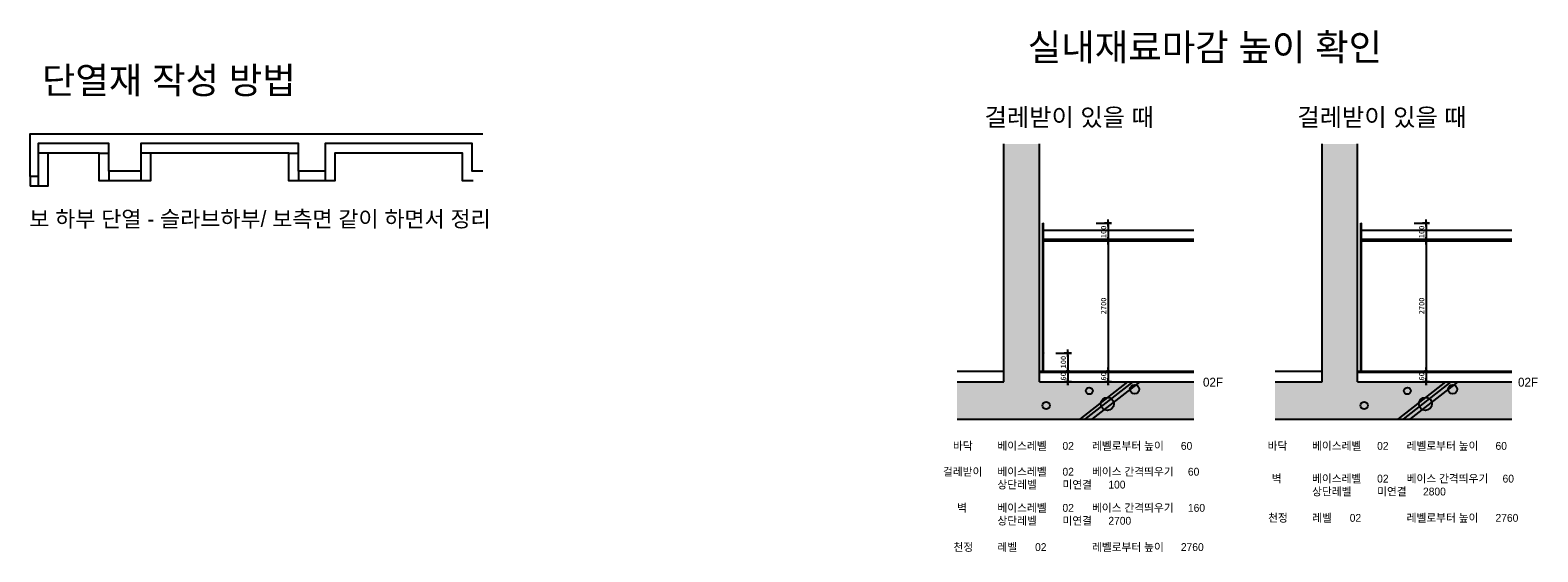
# Model space of a CAD drawing. Header units: millimetres. Extents: x 3445018 to 4174071, y -6064565 to -5122887.
# Tile 9 of 192: x 3764383 to 3849089, y -6051497 to -6022172. Entities that reach past the tile are written whole.
import ezdxf

# ---------------------------------------------------------------- set-up
doc = ezdxf.new("R2010")
doc.units = ezdxf.units.MM
doc.header["$MEASUREMENT"] = 0
doc.layers.get('DEFPOINTS').update_dxf_attribs({"linetype": 'CONTINUOUS'})
for name, color, linetype in [('A_GE_TEXT', 3, 'CONTINUOUS'), ('COL', 2, 'CONTINUOUS'), ('DIM', 7, 'CONTINUOUS'), ('HA', 9, 'CONTINUOUS'), ('HAT', 8, 'CONTINUOUS'), ('STL2', 6, 'CONTINUOUS'), ('TTEX', 3, 'CONTINUOUS'), ('WA1', 2, 'CONTINUOUS'), ('WA2', 3, 'CONTINUOUS'), ('WIN1', 4, 'CONTINUOUS')]:
    doc.layers.add(name, color=color, linetype=linetype)
doc.styles.add('HY울릉도 L', font='txt')
doc.styles.add('돋움', font='txt')
doc.dimstyles.new('SMDI-3', dxfattribs={"dimtxt": 3, "dimasz": 1, "dimexe": 2, "dimexo": 3, "dimgap": 1, "dimtad": 1, "dimdsep": 46, "dimtxsty": 'HY울릉도 L', "dimblk": 'Z_DOT', "dimcen": 2.5, "dimdle": 1.5, "dimclrd": 1, "dimclre": 1, "dimclrt": 2, "dimadec": 0, "dimazin": 0, "dimtfac": 1, "dimtix": 1, "dimtmove": 2, "dimatfit": 3, "dimldrblk": 'Z_DOT', "dimfxl": 2, "dimtvp": 1, "dimtolj": 1, "dimtzin": 0, "dimarcsym": 0})

# ---------------------------------------------------------------- blocks, each defined once
blk = doc.blocks.new('Z_DOT')
at = {"layer": 'DIM', "color": 1, "ltscale": 3}
for p, q in [((-2, 0), (2, 0)), ((0, -2), (0, 2))]:
    blk.add_line(p, q, dxfattribs=at)
for radius in [0.5, 0.25]:
    blk.add_circle((0, 0), radius, dxfattribs=at)
blk = doc.blocks.new('*D1024')
at = {"layer": 'DEFPOINTS', "color": 0, "ltscale": 200, "transparency": 16777216}
for p in [(3823976, -6034013), (3823976, -6041332), (3824942, -6041332)]:
    blk.add_point(p, dxfattribs=at)
at = {"layer": 'WA1', "color": 1, "lineweight": -2, "ltscale": 200, "transparency": 16777216}
for p, q in [((3824276, -6034013), (3825142, -6034013)), ((3824942, -6034113), (3824942, -6041232)), ((3824276, -6041332), (3825142, -6041332))]:
    blk.add_line(p, q, dxfattribs=at)
at = {"layer": 'WA1', "color": 1, "lineweight": -2, "ltscale": 200, "transparency": 16777216, "xscale": 100, "yscale": 100, "zscale": 100}
for p, rotation in [((3824942, -6034013), 90), ((3824942, -6041332), 270)]:
    blk.add_blockref('Z_DOT', p, dxfattribs=dict(at, rotation=rotation))
at = {"layer": 'WA1', "color": 2, "ltscale": 200, "transparency": 16777216, "insert": (3824691, -6037673), "char_height": 300, "attachment_point": 5, "rotation": 90, "style": 'HY울릉도 L'}
blk.add_mtext('\\A1;2700', dxfattribs=at)
blk = doc.blocks.new('*D1025')
at = {"layer": 'DEFPOINTS', "color": 0, "ltscale": 200, "transparency": 16777216}
for p in [(3823976, -6041332), (3823976, -6041932), (3824942, -6041932)]:
    blk.add_point(p, dxfattribs=at)
at = {"layer": 'WA1', "color": 1, "lineweight": -2, "ltscale": 200, "transparency": 16777216}
for p, q in [((3824942, -6041232), (3824942, -6041132)), ((3824276, -6041332), (3825142, -6041332)), ((3824276, -6041932), (3825142, -6041932)), ((3824942, -6041332), (3824942, -6041932)), ((3824942, -6042032), (3824942, -6042132))]:
    blk.add_line(p, q, dxfattribs=at)
at = {"layer": 'WA1', "color": 1, "lineweight": -2, "ltscale": 200, "transparency": 16777216, "xscale": 100, "yscale": 100, "zscale": 100}
for p, rotation in [((3824942, -6041332), 270), ((3824942, -6041932), 90)]:
    blk.add_blockref('Z_DOT', p, dxfattribs=dict(at, rotation=rotation))
at = {"layer": 'WA1', "color": 2, "ltscale": 200, "transparency": 16777216, "insert": (3824691, -6041632), "char_height": 300, "attachment_point": 5, "rotation": 90, "style": 'HY울릉도 L'}
blk.add_mtext('\\A1;60', dxfattribs=at)
blk = doc.blocks.new('*D1026')
at = {"layer": 'DEFPOINTS', "color": 0, "ltscale": 200, "transparency": 16777216}
for p in [(3823976, -6033013), (3823976, -6034013), (3824942, -6034013)]:
    blk.add_point(p, dxfattribs=at)
at = {"layer": 'WA1', "color": 1, "lineweight": -2, "ltscale": 200, "transparency": 16777216}
for p, q in [((3824276, -6033013), (3825142, -6033013)), ((3824942, -6033113), (3824942, -6033913)), ((3824276, -6034013), (3825142, -6034013))]:
    blk.add_line(p, q, dxfattribs=at)
at = {"layer": 'WA1', "color": 1, "lineweight": -2, "ltscale": 200, "transparency": 16777216, "xscale": 100, "yscale": 100, "zscale": 100}
for p, rotation in [((3824942, -6033013), 90), ((3824942, -6034013), 270)]:
    blk.add_blockref('Z_DOT', p, dxfattribs=dict(at, rotation=rotation))
at = {"layer": 'WA1', "color": 2, "ltscale": 200, "transparency": 16777216, "insert": (3824691, -6033513), "char_height": 300, "attachment_point": 5, "rotation": 90, "style": 'HY울릉도 L'}
blk.add_mtext('\\A1;100', dxfattribs=at)
blk = doc.blocks.new('*D1027')
at = {"layer": 'DEFPOINTS', "color": 0, "ltscale": 200, "transparency": 16777216}
for p in [(3821717, -6041332), (3821717, -6041932), (3822682, -6041932)]:
    blk.add_point(p, dxfattribs=at)
at = {"layer": 'WA1', "color": 1, "lineweight": -2, "ltscale": 200, "transparency": 16777216}
for p, q in [((3822682, -6041232), (3822682, -6041132)), ((3822017, -6041332), (3822882, -6041332)), ((3822017, -6041932), (3822882, -6041932)), ((3822682, -6041332), (3822682, -6041932)), ((3822682, -6042032), (3822682, -6042132))]:
    blk.add_line(p, q, dxfattribs=at)
at = {"layer": 'WA1', "color": 1, "lineweight": -2, "ltscale": 200, "transparency": 16777216, "xscale": 100, "yscale": 100, "zscale": 100}
for p, rotation in [((3822682, -6041332), 270), ((3822682, -6041932), 90)]:
    blk.add_blockref('Z_DOT', p, dxfattribs=dict(at, rotation=rotation))
at = {"layer": 'WA1', "color": 2, "ltscale": 200, "transparency": 16777216, "insert": (3822432, -6041632), "char_height": 300, "attachment_point": 5, "rotation": 90, "style": 'HY울릉도 L'}
blk.add_mtext('\\A1;60', dxfattribs=at)
blk = doc.blocks.new('*D1028')
at = {"layer": 'DEFPOINTS', "color": 0, "ltscale": 200, "transparency": 16777216}
for p in [(3821717, -6040332), (3821717, -6041332), (3822682, -6041332)]:
    blk.add_point(p, dxfattribs=at)
at = {"layer": 'WA1', "color": 1, "lineweight": -2, "ltscale": 200, "transparency": 16777216}
for p, q in [((3822017, -6040332), (3822882, -6040332)), ((3822682, -6040432), (3822682, -6041232)), ((3822017, -6041332), (3822882, -6041332))]:
    blk.add_line(p, q, dxfattribs=at)
at = {"layer": 'WA1', "color": 1, "lineweight": -2, "ltscale": 200, "transparency": 16777216, "xscale": 100, "yscale": 100, "zscale": 100}
for p, rotation in [((3822682, -6040332), 90), ((3822682, -6041332), 270)]:
    blk.add_blockref('Z_DOT', p, dxfattribs=dict(at, rotation=rotation))
at = {"layer": 'WA1', "color": 2, "ltscale": 200, "transparency": 16777216, "insert": (3822432, -6040832), "char_height": 300, "attachment_point": 5, "rotation": 90, "style": 'HY울릉도 L'}
blk.add_mtext('\\A1;100', dxfattribs=at)
blk = doc.blocks.new('*D1029')
at = {"layer": 'DEFPOINTS', "color": 0, "ltscale": 200, "transparency": 16777216}
for p in [(3841846, -6034013), (3841846, -6041332), (3842811, -6041332)]:
    blk.add_point(p, dxfattribs=at)
at = {"layer": 'WA1', "color": 1, "lineweight": -2, "ltscale": 200, "transparency": 16777216}
for p, q in [((3842146, -6034013), (3843011, -6034013)), ((3842811, -6034113), (3842811, -6041232)), ((3842146, -6041332), (3843011, -6041332))]:
    blk.add_line(p, q, dxfattribs=at)
at = {"layer": 'WA1', "color": 1, "lineweight": -2, "ltscale": 200, "transparency": 16777216, "xscale": 100, "yscale": 100, "zscale": 100}
for p, rotation in [((3842811, -6034013), 90), ((3842811, -6041332), 270)]:
    blk.add_blockref('Z_DOT', p, dxfattribs=dict(at, rotation=rotation))
at = {"layer": 'WA1', "color": 2, "ltscale": 200, "transparency": 16777216, "insert": (3842561, -6037673), "char_height": 300, "attachment_point": 5, "rotation": 90, "style": 'HY울릉도 L'}
blk.add_mtext('\\A1;2700', dxfattribs=at)
blk = doc.blocks.new('*D1030')
at = {"layer": 'DEFPOINTS', "color": 0, "ltscale": 200, "transparency": 16777216}
for p in [(3841846, -6041332), (3841846, -6041932), (3842811, -6041932)]:
    blk.add_point(p, dxfattribs=at)
at = {"layer": 'WA1', "color": 1, "lineweight": -2, "ltscale": 200, "transparency": 16777216}
for p, q in [((3842811, -6041232), (3842811, -6041132)), ((3842146, -6041332), (3843011, -6041332)), ((3842146, -6041932), (3843011, -6041932)), ((3842811, -6041332), (3842811, -6041932)), ((3842811, -6042032), (3842811, -6042132))]:
    blk.add_line(p, q, dxfattribs=at)
at = {"layer": 'WA1', "color": 1, "lineweight": -2, "ltscale": 200, "transparency": 16777216, "xscale": 100, "yscale": 100, "zscale": 100}
for p, rotation in [((3842811, -6041332), 270), ((3842811, -6041932), 90)]:
    blk.add_blockref('Z_DOT', p, dxfattribs=dict(at, rotation=rotation))
at = {"layer": 'WA1', "color": 2, "ltscale": 200, "transparency": 16777216, "insert": (3842561, -6041632), "char_height": 300, "attachment_point": 5, "rotation": 90, "style": 'HY울릉도 L'}
blk.add_mtext('\\A1;60', dxfattribs=at)
blk = doc.blocks.new('*D1032')
at = {"layer": 'DEFPOINTS', "color": 0, "ltscale": 200, "transparency": 16777216}
for p in [(3841846, -6033013), (3841846, -6034013), (3842811, -6034013)]:
    blk.add_point(p, dxfattribs=at)
at = {"layer": 'WA1', "color": 1, "lineweight": -2, "ltscale": 200, "transparency": 16777216}
for p, q in [((3842146, -6033013), (3843011, -6033013)), ((3842811, -6033113), (3842811, -6033913)), ((3842146, -6034013), (3843011, -6034013))]:
    blk.add_line(p, q, dxfattribs=at)
at = {"layer": 'WA1', "color": 1, "lineweight": -2, "ltscale": 200, "transparency": 16777216, "xscale": 100, "yscale": 100, "zscale": 100}
for p, rotation in [((3842811, -6033013), 90), ((3842811, -6034013), 270)]:
    blk.add_blockref('Z_DOT', p, dxfattribs=dict(at, rotation=rotation))
at = {"layer": 'WA1', "color": 2, "ltscale": 200, "transparency": 16777216, "insert": (3842561, -6033513), "char_height": 300, "attachment_point": 5, "rotation": 90, "style": 'HY울릉도 L'}
blk.add_mtext('\\A1;100', dxfattribs=at)

msp = doc.modelspace()

# ---------------------------------------------------------------- hatches: boundary and pattern name
at = {"layer": 'HA', "ltscale": 200}
h = msp.add_hatch(color=256, dxfattribs=at)
h.dxf.hatch_style = 1
h.paths.add_polyline_path([(3821093.931, -6028566.641), (3819093.931, -6028566.641), (3819093.931, -6041931.788), (3816456.651, -6041931.788), (3816456.651, -6044031.788), (3829766.507, -6044031.788), (3829766.507, -6041931.788), (3821093.931, -6041931.788)])
h.paths.add_polyline_path([(3847636.035, -6041931.788), (3838963.459, -6041931.788), (3838963.459, -6028566.641), (3836963.459, -6028566.641), (3836963.459, -6041931.788), (3834326.179, -6041931.788), (3834326.179, -6044031.788), (3847636.035, -6044031.788)])

# ---------------------------------------------------------------- linework, layer by layer
at = {"layer": 'HAT', "ltscale": 200}
for p, q in [((3826035.082, -6041931.788), (3823347.775, -6044031.788)), ((3826331.137, -6041931.788), (3823643.829, -6044031.788)), ((3826719.751, -6041931.788), (3824032.443, -6044031.788)), ((3843904.61, -6041931.788), (3841217.303, -6044031.788)), ((3844200.664, -6041931.788), (3841513.357, -6044031.788)), ((3844589.279, -6041931.788), (3841901.971, -6044031.788))]:
    msp.add_line(p, q, dxfattribs=at)
for centre, radius in [((3823888.509, -6042450.462), 190.765), ((3824901.984, -6043181.694), 368.127), ((3826433.611, -6042359.637), 259.03), ((3841758.037, -6042450.462), 190.765), ((3842771.512, -6043181.694), 368.127), ((3844303.139, -6042359.637), 259.03), ((3821462.885, -6043268.847), 204.798), ((3839332.413, -6043268.847), 204.798)]:
    msp.add_circle(centre, radius, dxfattribs=at)
at = {"layer": 'STL2', "ltscale": 200}
for p, q in [((3816456.651, -6041331.788), (3819093.931, -6041331.788)), ((3821093.931, -6041331.788), (3829766.507, -6041331.788)), ((3821093.931, -6041401.788), (3829766.507, -6041401.788)), ((3834326.179, -6041331.788), (3836963.459, -6041331.788)), ((3838963.459, -6041331.788), (3847636.035, -6041331.788)), ((3838963.459, -6041401.788), (3847636.035, -6041401.788))]:
    msp.add_line(p, q, dxfattribs=at)
at = {"layer": 'TTEX', "ltscale": 200}
for p, q in [((3821313.931, -6033413.327), (3829766.507, -6033413.327)), ((3839183.459, -6033413.327), (3847636.035, -6033413.327)), ((3821313.931, -6033923.327), (3829766.507, -6033923.327)), ((3821313.931, -6034013.327), (3829766.507, -6034013.327)), ((3839183.459, -6033923.327), (3847636.035, -6033923.327)), ((3839183.459, -6034013.327), (3847636.035, -6034013.327))]:
    msp.add_line(p, q, dxfattribs=at)
at = {"layer": 'WA1', "ltscale": 200}
for p, q in [((3819093.931, -6041931.788), (3819093.931, -6028566.641)), ((3821093.931, -6041931.788), (3821093.931, -6028566.641)), ((3836963.459, -6041931.788), (3836963.459, -6028566.641)), ((3838963.459, -6041931.788), (3838963.459, -6028566.641)), ((3816456.651, -6041931.788), (3819093.931, -6041931.788)), ((3821093.931, -6041931.788), (3829766.507, -6041931.788)), ((3834326.179, -6041931.788), (3836963.459, -6041931.788)), ((3838963.459, -6041931.788), (3847636.035, -6041931.788)), ((3816456.651, -6044031.788), (3829766.507, -6044031.788)), ((3834326.179, -6044031.788), (3847636.035, -6044031.788))]:
    msp.add_line(p, q, dxfattribs=at)
at = {"layer": 'WA1'}
msp.add_lwpolyline([(3789808.095, -6030106.136), (3789208.095, -6030106.136), (3789208.095, -6028546.136), (3780958.095, -6028546.136), (3780958.095, -6030106.136), (3779458.095, -6030106.136), (3779458.095, -6028546.136), (3770608.095, -6028546.136), (3770608.095, -6030106.136), (3768808.095, -6030106.136), (3768808.095, -6028546.136), (3764833.095, -6028546.136), (3764833.095, -6030406.136), (3764383.095, -6030406.136), (3764383.095, -6028006.136), (3789808.095, -6028006.136)], dxfattribs=at)
at = {"layer": 'WA2', "ltscale": 200}
for p, q in [((3765373.095, -6029086.136), (3764833.095, -6029086.136)), ((3768268.095, -6029086.136), (3768808.095, -6029086.136)), ((3771148.095, -6029086.136), (3770608.095, -6029086.136)), ((3778918.095, -6029086.136), (3779458.095, -6029086.136)), ((3768808.095, -6030106.136), (3768808.095, -6030646.136)), ((3770608.095, -6030106.136), (3770608.095, -6030646.136)), ((3779458.095, -6030106.136), (3779458.095, -6030646.136)), ((3780958.095, -6030106.136), (3780958.095, -6030646.136)), ((3764833.095, -6030406.136), (3764833.095, -6030946.136))]:
    msp.add_line(p, q, dxfattribs=at)
at = {"layer": 'WA2'}
msp.add_line((3764383.095, -6030406.136), (3764383.095, -6030946.136), dxfattribs=at)
msp.add_lwpolyline([(3789268.095, -6030646.136), (3788668.095, -6030646.136), (3788668.095, -6029086.136), (3781498.095, -6029086.136), (3781498.095, -6030646.136), (3778918.095, -6030646.136), (3778918.095, -6029086.136), (3771148.095, -6029086.136), (3771148.095, -6030646.136), (3768268.095, -6030646.136), (3768268.095, -6029086.136), (3765373.095, -6029086.136), (3765373.095, -6030946.136), (3764383.095, -6030946.136)], dxfattribs=at)
at = {"layer": 'WIN1', "ltscale": 200}
for p, q in [((3821273.931, -6040301.759), (3821273.931, -6033013.327)), ((3821273.931, -6033013.327), (3821313.931, -6033013.327)), ((3821313.931, -6040301.759), (3821313.931, -6033013.327)), ((3839143.459, -6041331.788), (3839143.459, -6033013.327)), ((3839143.459, -6033013.327), (3839183.459, -6033013.327)), ((3839183.459, -6041331.788), (3839183.459, -6033013.327)), ((3821273.931, -6040301.759), (3821313.931, -6040301.759)), ((3821273.931, -6041331.788), (3821273.931, -6040331.788)), ((3821273.931, -6040331.788), (3821313.931, -6040331.788)), ((3821313.931, -6041331.788), (3821313.931, -6040331.788))]:
    msp.add_line(p, q, dxfattribs=at)
msp.add_arc((3821337.483, -6040316.773), 27.931, 147.48254128, 212.51745844, dxfattribs=at)

# ---------------------------------------------------------------- texts
at = {"layer": 'A_GE_TEXT', "style": '돋움'}
for s, height, p in [('실내재료마감 높이 확인', 1500, (3820429.034, -6023878.717)), ('단열재 작성 방법', 1500, (3765039.69, -6025740.024)), ('걸레받이 있을 때 ', 1000, (3818004.173, -6027566.212)), ('걸레받이 있을 때 ', 1000, (3835575.635, -6027566.212)), ('보 하부 단열 - 슬라브하부/ 보측면 같이 하면서 정리', 900, (3764332.985, -6033232.69)), ('02F', 500, (3830275.221, -6042208.457)), ('02F', 500, (3847975.438, -6042208.457)), ('바닥', 441, (3816228.369, -6045761.571)), ('베이스레벨', 441, (3818726.081, -6045761.571)), ('02', 441, (3822381.456, -6045761.571)), ('레벨로부터 높이', 441, (3824039.242, -6045761.571)), ('60', 441, (3829033.202, -6045761.571)), ('바닥', 441, (3833906.42, -6045761.571)), ('베이스레벨', 441, (3836404.131, -6045761.571)), ('02', 441, (3840059.506, -6045761.571)), ('레벨로부터 높이', 441, (3841717.292, -6045761.571)), ('60', 441, (3846711.252, -6045761.571)), ('걸레받이', 441, (3815668.57, -6047212.373)), ('베이스레벨', 441, (3818726.081, -6047212.373)), ('02', 441, (3822381.456, -6047212.373)), ('베이스 간격띄우기', 441, (3824039.242, -6047212.373)), ('60', 441, (3829429.433, -6047212.373)), ('벽', 441, (3834140.156, -6047601.742)), ('베이스레벨', 441, (3836404.131, -6047601.742)), ('02', 441, (3840059.506, -6047601.742)), ('상단레벨', 441, (3818726.081, -6047938.298)), ('미연결', 441, (3822381.456, -6047938.298)), ('100', 441, (3824959.403, -6047938.298)), ('상단레벨', 441, (3836404.131, -6048327.667)), ('미연결', 441, (3840059.506, -6048327.667)), ('벽', 441, (3816462.106, -6049244.493)), ('베이스레벨', 441, (3818726.081, -6049244.493)), ('02', 441, (3822381.456, -6049244.493)), ('상단레벨', 441, (3818726.081, -6049970.418)), ('미연결', 441, (3822381.456, -6049970.418)), ('천정', 441, (3833934.338, -6049806.643)), ('레벨', 441, (3836404.131, -6049806.643)), ('02', 441, (3838519.938, -6049806.643)), ('레벨로부터 높이', 441, (3841717.292, -6049806.643)), ('2760', 441, (3846711.252, -6049806.643)), ('천정', 441, (3816256.288, -6051449.394)), ('레벨', 441, (3818726.081, -6051449.394)), ('02', 441, (3820841.888, -6051449.394)), ('레벨로부터 높이', 441, (3824039.242, -6051449.394)), ('2760', 441, (3829033.202, -6051449.394))]:
    msp.add_text(s, height=height, dxfattribs=at).set_placement(p)
at = {"layer": 'COL', "style": '돋움'}
for s, p in [('베이스 간격띄우기', (3841717.292, -6047601.742)), ('60', (3847107.483, -6047601.742)), ('2800', (3842637.454, -6048327.667)), ('베이스 간격띄우기', (3824039.242, -6049244.493)), ('160', (3829429.433, -6049244.493)), ('2700', (3824959.403, -6049970.418))]:
    msp.add_text(s, height=441, dxfattribs=at).set_placement(p)

# ---------------------------------------------------------------- dimensions: what is measured, and where the dimension line sits
at = {"layer": 'WA1', "ltscale": 200}
for base, p1, p2, text, picture, middle in [((3824941.569, -6034013.327), (3823976.047, -6033013.327), (3823976.047, -6034013.327), '100', '*D1026', (3824691.365, -6033513.327)), ((3842811.096, -6034013.327), (3841845.574, -6033013.327), (3841845.574, -6034013.327), '100', '*D1032', (3842560.893, -6033513.327)), ((3824941.569, -6041331.788), (3823976.047, -6034013.327), (3823976.047, -6041331.788), '2700', '*D1024', (3824691.365, -6037672.558)), ((3842811.096, -6041331.788), (3841845.574, -6034013.327), (3841845.574, -6041331.788), '2700', '*D1029', (3842560.893, -6037672.558)), ((3822682.277, -6041331.788), (3821716.755, -6040331.788), (3821716.755, -6041331.788), '100', '*D1028', (3822432.074, -6040831.788)), ((3822682.277, -6041931.788), (3821716.755, -6041331.788), (3821716.755, -6041931.788), '60', '*D1027', (3822432.074, -6041631.788)), ((3824941.569, -6041931.788), (3823976.047, -6041331.788), (3823976.047, -6041931.788), '60', '*D1025', (3824691.365, -6041631.788)), ((3842811.096, -6041931.788), (3841845.574, -6041331.788), (3841845.574, -6041931.788), '60', '*D1030', (3842560.893, -6041631.788))]:
    dim = msp.add_linear_dim(base=base, p1=p1, p2=p2, angle=90, text=text, dimstyle='SMDI-3', override={"dimscale": 100, "dimfxl": 1.5}, dxfattribs=at)
    dim.commit()
    dim.dimension.update_dxf_attribs({"geometry": picture, "text_midpoint": middle})

doc.saveas('drawing.dxf')
